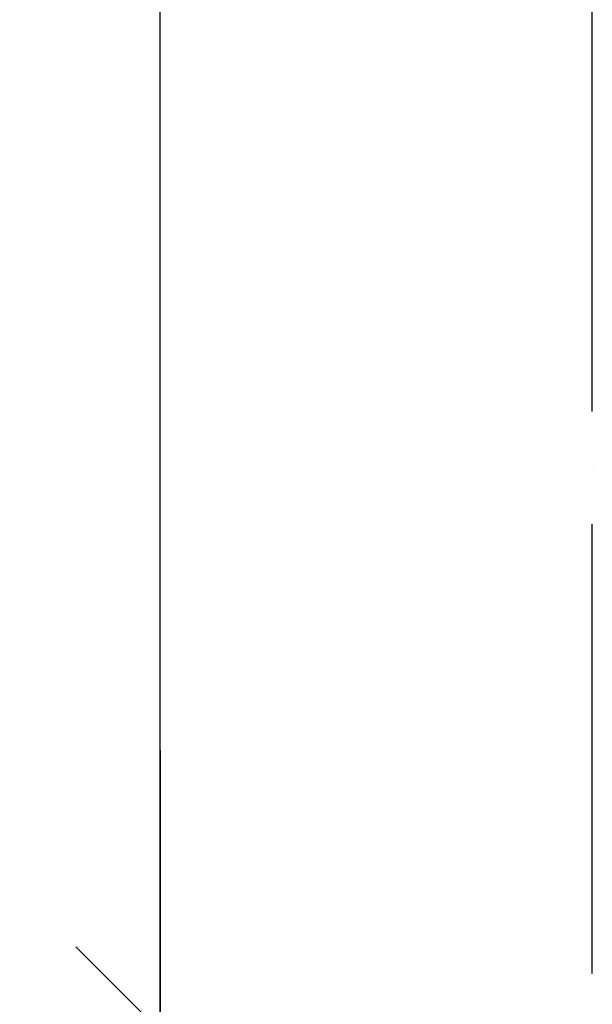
# Model space of a CAD drawing. Header units: millimetres. Extents: x 40580 to 559114, y -343730 to 81020.
# Tile 69 of 256: x 210231 to 210741, y -79530 to -78654. Entities that reach past the tile are written whole.
import ezdxf

# ---------------------------------------------------------------- set-up
doc = ezdxf.new("R2010")
doc.units = ezdxf.units.MM
doc.linetypes.add('______11', pattern=[500, 400, -50, 0, -50])
doc.linetypes.add('______5', pattern=[1100, 800, -100, 100, -100])
doc.layers.add('___________________', color=253, linetype='______5')
doc.layers.add('______________________', color=7, linetype='Continuous')

# ---------------------------------------------------------------- blocks, each defined once
blk = doc.blocks.new('ALL_ML_STRICH')
at = {"color": 0, "linetype": 'ByBlock', "lineweight": -2}
for p, q in [((0, -0.5), (0, 0.5)), ((-0.3, -0.3), (0.3, 0.3)), ((-1, 0), (0.5, 0))]:
    blk.add_line(p, q, dxfattribs=at)

msp = doc.modelspace()

# ---------------------------------------------------------------- linework, layer by layer
at = {"layer": '___________________', "color": 253, "linetype": '______11'}
msp.add_line((210740.51, -85004.09), (210740.51, -64804.09), dxfattribs=at)
msp.add_line((210740.51, -85004.09), (210740.51, -64804.09), dxfattribs=at)
at = {"layer": '______________________', "color": 7, "linetype": 'Continuous'}
msp.add_line((210356.13, -79554.09), (210356.13, -77004.09), dxfattribs=at)

# ---------------------------------------------------------------- block references
at = {"layer": '______________________', "color": 7, "linetype": 'Continuous', "xscale": 250, "yscale": 250, "zscale": 250}
for rotation in [270, 90]:
    msp.add_blockref('ALL_ML_STRICH', (210356.13, -79554.09), dxfattribs=dict(at, rotation=rotation))

doc.saveas('drawing.dxf')
